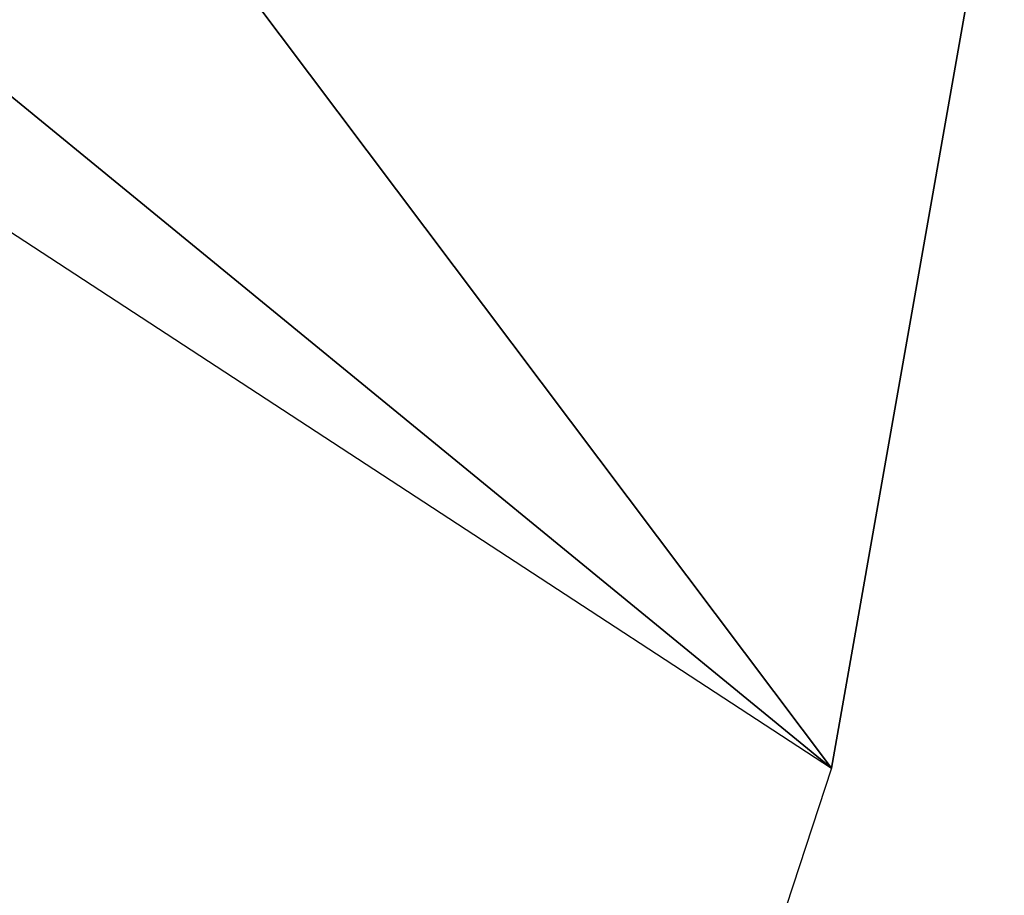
# Model space of a CAD drawing. Header units: millimetres. Extents: x -2036 to 2036, y 12 to 150.
# Tile 187 of 256: x -1974.743 to -1974.077, y 75.564 to 76.156. Entities that reach past the tile are written whole.
import ezdxf

# ---------------------------------------------------------------- set-up
doc = ezdxf.new("R2010")
doc.units = ezdxf.units.MM
doc.header["$LTSCALE"] = 25.4
doc.layers.get('0').update_dxf_attribs({"true_color": 0xff5454})

# ---------------------------------------------------------------- blocks, each defined once
blk = doc.blocks.new('MONO-VIII-2X200-GOLD-7696.STL')
at = {"color": 250, "true_color": 0x262626}
mesh = blk.add_polyface(dxfattribs=at)
corners = [(-2018.24451, 103.67019, 58.98083), (-1974.39868, 75.02459, 117.14307), (-2018.84741, 101.50159, 58.36727)]
mesh.append_faces([[corners[k] for k in face] for face in [(0, 1, 2)]], dxfattribs={"color": 250})
mesh = blk.add_polyface(dxfattribs=at)
corners = [(-2018.24451, 103.67019, 58.98083), (-1981.41064, 81.55953, 107.48082), (-1974.39868, 75.02459, 117.14307)]
mesh.append_faces([[corners[k] for k in face] for face in [(0, 1, 2)]], dxfattribs={"color": 250})
mesh = blk.add_polyface(dxfattribs=at)
corners = [(-2018.84741, 101.50159, 58.36727), (-1974.39868, 75.02459, 117.14307), (-1975.4375, 70.68678, 115.78973)]
mesh.append_faces([[corners[k] for k in face] for face in [(0, 1, 2)]], dxfattribs={"color": 250})
mesh = blk.add_polyface(dxfattribs=at)
corners = [(-2018.88306, 89.08063, 52.27665), (-1975.46143, 62.35015, 111.70187), (-1974.4458, 58.61929, 109.09873)]
mesh.append_faces([[corners[k] for k in face] for face in [(0, 1, 2)]], dxfattribs={"color": 250})
mesh = blk.add_polyface(dxfattribs=at)
corners = [(-2018.88306, 89.08063, 52.27665), (-1974.4458, 58.61929, 109.09873), (-2018.29163, 87.26489, 50.9365)]
mesh.append_faces([[corners[k] for k in face] for face in [(0, 1, 2)]], dxfattribs={"color": 250})
mesh = blk.add_polyface(dxfattribs=at)
corners = [(-2018.29163, 87.26489, 50.9365), (-1974.4458, 58.61929, 109.09873), (-2017.5376, 85.56316, 49.52996)]
mesh.append_faces([[corners[k] for k in face] for face in [(0, 1, 2)]], dxfattribs={"color": 250})
mesh = blk.add_polyface(dxfattribs=at)
corners = [(-1981.41064, 81.55953, 107.48082), (-1974.09924, 76.1856, 117.30885), (-1974.1936, 75.64998, 117.29646)]
mesh.append_faces([[corners[k] for k in face] for face in [(0, 1, 2)]], dxfattribs={"color": 250})
mesh = blk.add_polyface(dxfattribs=at)
corners = [(-1981.41064, 81.55953, 107.48082), (-1974.1936, 75.64998, 117.29646), (-1974.39868, 75.02459, 117.14307)]
mesh.append_faces([[corners[k] for k in face] for face in [(0, 1, 2)]], dxfattribs={"color": 250})
at = {"color": 18, "true_color": 0x000000}
mesh = blk.add_polyface(dxfattribs=at)
corners = [(-1974.31738, 76.92534, 115.32652), (-1965.82593, 71.37762, 108.88421), (-1966.94629, 72.1096, 107.39797), (-1973.19702, 76.19335, 116.81276)]
mesh.append_faces([[corners[k] for k in face] for face in [(0, 1, 2), (1, 0, 3)]], dxfattribs={"vtx0": -1, "color": 18})
at = {"color": 250, "true_color": 0x262626}
mesh = blk.add_polyface(dxfattribs=at)
corners = [(-1974.1936, 75.64998, 117.29646), (-1975.07727, 76.82453, 118.36079), (-1975.17786, 76.293, 118.35512), (-1974.09924, 76.1856, 117.30885)]
mesh.append_faces([[corners[k] for k in face] for face in [(0, 1, 2), (1, 0, 3)]], dxfattribs={"vtx0": -1, "color": 250})

msp = doc.modelspace()

# ---------------------------------------------------------------- block references
at = {"color": 0}
msp.add_blockref('MONO-VIII-2X200-GOLD-7696.STL', (0, 0), dxfattribs=at)

doc.saveas('drawing.dxf')
